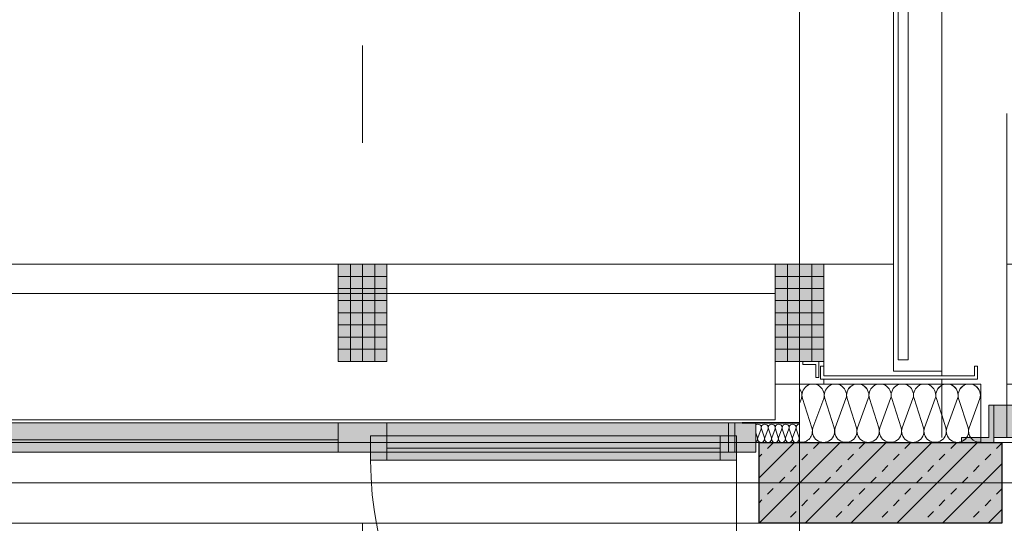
# Model space of a CAD drawing. Header units: metres. Extents: x -167 to 152, y -127 to 99.
# Tile 95 of 225: x -18.61 to -15.57, y -0.13 to 1.43. Entities that reach past the tile are written whole.
import ezdxf

# ---------------------------------------------------------------- set-up
doc = ezdxf.new("R2010")
doc.units = ezdxf.units.M
doc.header["$PDMODE"] = 1
doc.header["$PDSIZE"] = -2
for name, pattern in [('Achsen 01', [5.291531, 3.175, -1.058062, 0.352704, -0.705764]), ('gestrichelt - 01', [2, 1, -1]), ('ISO-03 Gestrichelt mit Abstand', [7.62, 3.048, -4.572]), ('ISO-07 Punktiert', [0.889, 0.127, -0.762]), ('Raster 01', [2, 1, -1]), ('VW-01 Strichlinie kurz', [2, 1, -1])]:
    doc.linetypes.add(name, pattern=pattern)
doc.layers.get('0').update_dxf_attribs({"lineweight": 25})
for name, color, linetype, lineweight, true_color in [('013_Beton und Stahlbetonarbeiten-000 Brüstung', 7, 'Continuous', 9, 0xa6a6a6), ('013_Beton und Stahlbetonarbeiten-000 Sichtbeton-331 tragende Au', 5, 'Continuous', 5, 0x0000ff), ('013_Beton und Stahlbetonarbeiten-000 Sichtbeton-334 Außenwandöf', 5, 'Continuous', 5, 0x0000ff), ('014_Fassadenarbeiten-000 Aufsicht Betonfertigteile', 7, 'Continuous', 9, 0xc0c0c0), ('014_Fassadenarbeiten-330 mineralische Dämmung', 7, 'Continuous', 9, 0x666666), ('017_Stahlbauarbeiten-350 Träger Ansicht', 7, 'gestrichelt - 01', 9, 0xd9d9d9), ('031_Metallbauarbeiten-330 Aufsicht Metallbauarbeiten', 7, 'Continuous', 9, 0xa6a6a6), ('032_Metallarbeiten-Fenster', 7, 'Continuous', 13, 0x444444), ('AV1-Achsen', 1, 'Achsen 01', 18, 0xff0000), ('AV1-Raster', 7, 'Raster 01', 9, 0xa6a6a6)]:
    doc.layers.add(name, color=color, linetype=linetype, lineweight=lineweight, true_color=true_color)
for name, color, linetype, lineweight in [('013_Beton und Stahlbetonarbeiten-000 Unterzüge', 7, 'ISO-07 Punktiert', 13), ('013_Beton und Stahlbetonarbeiten-330 Außenwände', 7, 'Continuous', 25), ('014_Fassadenarbeiten-330 Betonfertigteile vertikal', 7, 'Continuous', 9), ('026_Fensterarbeiten-330 Brücke', 7, 'Continuous', 9), ('039_Trockenbauarbeiten-alllg.', 7, 'Continuous', 9), ('_1.35m (3D)', 7, 'Continuous', 9), ('_GRU (2D)', 7, 'Continuous', 9), ('_OG 1 (2D)', 7, 'Continuous', 9), ('Bemaßung-Bemaßung', 7, 'Continuous', 9)]:
    doc.layers.add(name, color=color, linetype=linetype, lineweight=lineweight)
doc.layers.get('0').freeze()
doc.styles.add('Arial', font='arial.ttf')
doc.dimstyles.new('COE 50', dxfattribs={"dimtxt": 126.090495, "dimasz": 0.001414, "dimexe": 0.001, "dimexo": 0.01, "dimgap": 0.001, "dimtad": 1, "dimdec": 3, "dimtxsty": 'Arial', "dimblk": 'VW_SLASH-4', "dimblk1": 'VW_SLASH-4', "dimblk2": 'VW_SLASH-4', "dimcen": 0, "dimadec": 3, "dimazin": 0, "dimtfac": 0.8, "dimtdec": 3, "dimtix": 1, "dimtmove": 0, "dimatfit": 0, "dimldrblk": 'VW_SLASH-3', "dimfxl": 0.002, "dimfxlon": 1, "dimfrac": 2, "dimtolj": 1, "dimarcsym": 0})
pattern_1 = [(-90, (0, 0), (0.0375, 0), [])]
pattern_2 = [(0, (0, 0), (2e-18, -0.0375), [])]

# ---------------------------------------------------------------- blocks, each defined once
blk = doc.blocks.new('Group-2')
at = {"layer": 'AV1-Raster'}
for p, q in [((-17.55, -22.95), (-17.55, 1.35)), ((-16.2, -22.95), (-16.2, 1.35))]:
    blk.add_line(p, q, dxfattribs=at)
blk = doc.blocks.new('1.35m (3D)')
at = {"layer": 'AV1-Raster', "color": 7}
blk.add_blockref('Group-2', (0, 0), dxfattribs=at)
blk = doc.blocks.new('Group-156')
at = {"layer": '014_Fassadenarbeiten-330 mineralische Dämmung', "transparency": 33554687, "flags": 128}
for points in [[(0.26, 15.9876, 0.324435), (0.2984, 16.0002, 0.324435), (0.2984, 16.0406, 0.324435), (0.26, 16.0532), (0.17, 16.0243, -0.324488), (0.1315, 16.0368, -0.324488), (0.1315, 16.0773, -0.324488), (0.17, 16.0898), (0.26, 16.0566, 0.324435), (0.2984, 16.0691, 0.324435), (0.2984, 16.1096, 0.324435), (0.26, 16.1221), (0.17, 16.0932, -0.324488), (0.1315, 16.1058, -0.324488), (0.1315, 16.1462, -0.324488), (0.17, 16.1588), (0.26, 16.1255, 0.324435), (0.2984, 16.1381, 0.324435), (0.2984, 16.1785, 0.324435), (0.26, 16.1911), (0.17, 16.1621, -0.556158), (0.1254, 16.2)], [(0.2916, 16.2, -0.247479), (0.26, 16.1944), (0.245, 16.2)], [(0.26, 15.6429, 1.372583), (0.26, 15.7085), (0.17, 15.6795, -1.372995), (0.17, 15.7451), (0.26, 15.7118, 1.372583), (0.26, 15.7774), (0.17, 15.7485, -1.372995), (0.17, 15.814), (0.26, 15.7808, 1.372583), (0.26, 15.8463), (0.17, 15.8174, -1.372995), (0.17, 15.883), (0.26, 15.8497, 1.372583), (0.26, 15.9153), (0.17, 15.8864, -1.372995), (0.17, 15.9519), (0.26, 15.9187, 1.372583), (0.26, 15.9842), (0.17, 15.9553, -1.372995), (0.17, 16.0209), (0.26, 15.9876, 1.372583), (0.26, 16.0532), (0.17, 16.0243, -1.372995), (0.17, 16.0898), (0.26, 16.0566, 1.372583), (0.26, 16.1221), (0.17, 16.0932, -1.372995), (0.17, 16.1588)], [(0.26, 15.7774, -0.324435), (0.2984, 15.7648, -0.324435), (0.2984, 15.7244, -0.324435), (0.26, 15.7118), (0.17, 15.7451, 0.324488), (0.1315, 15.7325, 0.324488), (0.1315, 15.6921, 0.324488), (0.17, 15.6795), (0.26, 15.7085, -0.324435), (0.2984, 15.6959, -0.324435), (0.2984, 15.6555, -0.324435), (0.26, 15.6429), (0.17, 15.6762, 0.54007), (0.1252, 15.64)], [(0.2616, 15.64, -0.131588), (0.2795, 15.64)]]:
    blk.add_lwpolyline(points, format="xyb", dxfattribs=at)
blk = doc.blocks.new('Group-157')
at = {"layer": '014_Fassadenarbeiten-330 mineralische Dämmung', "transparency": 33554687}
blk.add_blockref('Group-156', (0, 0), dxfattribs=at)
blk = doc.blocks.new('Parametric Object-11')
at = {"layer": '014_Fassadenarbeiten-330 mineralische Dämmung', "color": 7, "transparency": 33554687}
blk.add_blockref('Group-157', (0, 0), dxfattribs=at)
at = {"layer": '014_Fassadenarbeiten-330 mineralische Dämmung', "color": 0, "flags": 1}
for tag in ['IFC_UUID', 'instanceID', 'prm0_name', 'prm0_type', 'prm0_value', 'prm1_name', 'prm1_type', 'prm1_value', 'prm2_name', 'prm2_type', 'prm2_value', 'prm3_name', 'prm3_type', 'prm3_value', 'prm4_name', 'prm4_type', 'prm4_value', 'prm5_name', 'prm5_type', 'prm5_value', 'prm6_name', 'prm6_type', 'prm6_value']:
    blk.add_attdef(tag, (-16.2, 0.1169), '', height=0.00018, dxfattribs=at)
blk = doc.blocks.new('Group-375')
at = {"layer": '032_Metallarbeiten-Fenster', "linetype": 'Continuous', "lineweight": 0}
for points in [[(-15.4575, 0.1975), (-15.4375, 0.1975), (-15.4375, 0.235), (-15.3175, 0.235), (-15.3175, 0.255), (-15.4575, 0.255)], [(-15.615, 0.14), (-15.7, 0.14), (-15.7, 0.125), (-15.6, 0.125), (-15.6, 0.24), (-15.615, 0.24)], [(-15.515, 0.2), (-15.515, 0.14), (-15.6, 0.14), (-15.6, 0.24), (-15.5, 0.24), (-15.5, 0.2)], [(-14.185, 0.2), (-14.185, 0.14), (-14.1, 0.14), (-14.1, 0.24), (-14.2, 0.24), (-14.2, 0.2)], [(-14.085, 0.14), (-14, 0.14), (-14, 0.125), (-14.1, 0.125), (-14.1, 0.24), (-14.085, 0.24)], [(-15.51, 0.14), (-15.51, 0.19), (-15.385, 0.19), (-15.385, 0.175), (-15.41, 0.175), (-15.41, 0.155), (-15.385, 0.155), (-15.385, 0.14)], [(-15.42, 0.1975), (-15.42, 0.19), (-15.475, 0.19), (-15.475, 0.1975)], [(-14.29, 0.19), (-14.29, 0.14), (-15.41, 0.14), (-15.41, 0.19)], [(-14.19, 0.14), (-14.19, 0.19), (-14.315, 0.19), (-14.315, 0.175), (-14.29, 0.175), (-14.29, 0.155), (-14.315, 0.155), (-14.315, 0.14)], [(-14.29, 0.175), (-14.29, 0.155), (-15.41, 0.155), (-15.41, 0.175)], [(-15.42, 0.14), (-15.42, 0.1325), (-15.475, 0.1325), (-15.475, 0.14)], [(-15.4575, 0.1325), (-15.4375, 0.1325), (-15.4375, 0.095), (-15.3175, 0.095), (-15.3175, 0.075), (-15.4575, 0.075)]]:
    blk.add_hatch(color=7, dxfattribs=at).paths.add_polyline_path(points)
at = {"layer": '032_Metallarbeiten-Fenster', "color": 7, "lineweight": 13, "flags": 128}
for points in [[(-15.4575, 0.1975), (-15.4375, 0.1975), (-15.4375, 0.235), (-15.3175, 0.235), (-15.3175, 0.255), (-15.4575, 0.255)], [(-15.615, 0.14), (-15.7, 0.14), (-15.7, 0.125), (-15.6, 0.125), (-15.6, 0.24), (-15.615, 0.24)], [(-15.515, 0.2), (-15.515, 0.14), (-15.6, 0.14), (-15.6, 0.24), (-15.5, 0.24), (-15.5, 0.2)], [(-14.185, 0.2), (-14.185, 0.14), (-14.1, 0.14), (-14.1, 0.24), (-14.2, 0.24), (-14.2, 0.2)], [(-14.085, 0.14), (-14, 0.14), (-14, 0.125), (-14.1, 0.125), (-14.1, 0.24), (-14.085, 0.24)], [(-15.51, 0.14), (-15.51, 0.19), (-15.385, 0.19), (-15.385, 0.175), (-15.41, 0.175), (-15.41, 0.155), (-15.385, 0.155), (-15.385, 0.14)], [(-15.42, 0.1975), (-15.42, 0.19), (-15.475, 0.19), (-15.475, 0.1975)], [(-14.29, 0.19), (-14.29, 0.14), (-15.41, 0.14), (-15.41, 0.19)], [(-14.19, 0.14), (-14.19, 0.19), (-14.315, 0.19), (-14.315, 0.175), (-14.29, 0.175), (-14.29, 0.155), (-14.315, 0.155), (-14.315, 0.14)], [(-14.29, 0.175), (-14.29, 0.155), (-15.41, 0.155), (-15.41, 0.175)], [(-15.42, 0.14), (-15.42, 0.1325), (-15.475, 0.1325), (-15.475, 0.14)], [(-15.4575, 0.1325), (-15.4375, 0.1325), (-15.4375, 0.095), (-15.3175, 0.095), (-15.3175, 0.075), (-15.4575, 0.075)]]:
    blk.add_lwpolyline(points, close=True, dxfattribs=at)
at = {"layer": '032_Metallarbeiten-Fenster', "color": 7, "linetype": 'gestrichelt - 01', "lineweight": 13, "flags": 128}
for points in [[(-14.19, -1.18), (-14.24, -1.18), (-14.24, 0.14), (-14.19, 0.14)], [(-14.2475, -1.1275), (-14.2475, -1.1075), (-14.285, -1.1075), (-14.285, -0.9875), (-14.305, -0.9875), (-14.305, -1.1275)], [(-14.1825, -1.1275), (-14.1825, -1.1075), (-14.145, -1.1075), (-14.145, -0.9875), (-14.125, -0.9875), (-14.125, -1.1275)], [(-14.2475, -1.09), (-14.24, -1.09), (-14.24, -1.145), (-14.2475, -1.145)], [(-14.19, -1.09), (-14.1825, -1.09), (-14.1825, -1.145), (-14.19, -1.145)]]:
    blk.add_lwpolyline(points, close=True, dxfattribs=at)
at = {"layer": '032_Metallarbeiten-Fenster', "color": 7, "linetype": 'gestrichelt - 01', "lineweight": 13}
blk.add_arc((-14.19, 0.14), 1.32, 180, 267.8307, dxfattribs=at)
blk = doc.blocks.new('COE - Fenster 05')
at = {"layer": '032_Metallarbeiten-Fenster', "linetype": 'Continuous', "lineweight": 0}
for points in [[(-0.09, 2.515), (-0.09, 2.45), (0, 2.45), (0, 2.515)], [(0, 0.15), (-0.09, 0.15), (-0.09, 2.45), (0, 2.45)], [(-0.09, 1.225), (-0.09, 1.375), (0, 1.375), (0, 1.225)], [(-0.05, 1.225), (-0.05, 1.275), (0.025, 1.275), (0.025, 1.225)], [(-0.05, 0.195), (-0.05, 1.225), (0.025, 1.225), (0.025, 0.195)], [(-0.05, 0.145), (-0.05, 0.195), (0.025, 0.195), (0.025, 0.145)], [(-0.09, 0.085), (-0.09, 0.17), (0, 0.17), (0, 0.085)]]:
    blk.add_hatch(color=7, dxfattribs=at).paths.add_polyline_path(points)
at = {"layer": '032_Metallarbeiten-Fenster', "color": 7, "lineweight": 18}
for p, q in [((-0.0375, 2.45), (-0.0375, 1.375)), ((-0.0125, 0.195), (-0.0125, 1.225))]:
    blk.add_line(p, q, dxfattribs=at)
at = {"layer": '032_Metallarbeiten-Fenster', "color": 7, "lineweight": 18, "flags": 128}
for points in [[(-0.09, 2.515), (-0.09, 2.45), (0, 2.45), (0, 2.515)], [(0, 0.15), (-0.09, 0.15), (-0.09, 2.45), (0, 2.45)], [(-0.09, 1.225), (-0.09, 1.375), (0, 1.375), (0, 1.225)], [(-0.05, 1.225), (-0.05, 1.275), (0.025, 1.275), (0.025, 1.225)], [(-0.05, 0.195), (-0.05, 1.225), (0.025, 1.225), (0.025, 0.195)], [(-0.05, 0.145), (-0.05, 0.195), (0.025, 0.195), (0.025, 0.145)], [(-0.09, 0.085), (-0.09, 0.17), (0, 0.17), (0, 0.085)]]:
    blk.add_lwpolyline(points, close=True, dxfattribs=at)
at = {"layer": '032_Metallarbeiten-Fenster', "color": 7, "linetype": 'gestrichelt - 01', "lineweight": 18, "transparency": 33554687, "flags": 128}
blk.add_lwpolyline([(0.025, 0.145), (1.105, 0.145), (1.105, 0.195, 0.414214), (0.025, 1.275)], format="xyb", dxfattribs=at)
blk = doc.blocks.new('Group-539')
at = {"layer": '014_Fassadenarbeiten-330 mineralische Dämmung', "transparency": 33554687, "flags": 128}
for points in [[(15.4589, -23.284, 0.513088), (15.4692, -23.27), (15.4602, -23.242, -1.372995), (15.4806, -23.242), (15.4703, -23.27, 1.372583), (15.4907, -23.27), (15.4817, -23.242, -1.372995), (15.5021, -23.242), (15.4917, -23.27, 1.372583), (15.5121, -23.27)], [(15.4703, -23.27, 1.372583), (15.4907, -23.27), (15.4817, -23.242, -1.372995), (15.5021, -23.242), (15.4917, -23.27, 1.372583), (15.5121, -23.27), (15.5031, -23.242, -1.372995), (15.5235, -23.242), (15.5132, -23.27, 1.372583), (15.5336, -23.27), (15.5246, -23.242, -1.372995), (15.545, -23.242), (15.5346, -23.27, 1.372583), (15.555, -23.27), (15.546, -23.242, -1.372995), (15.5664, -23.242)], [(15.5132, -23.27, 0.324435), (15.5171, -23.282, 0.324435), (15.5297, -23.282, 0.324435), (15.5336, -23.27), (15.5246, -23.242, -0.324488), (15.5285, -23.23, -0.324488), (15.5411, -23.23, -0.324488), (15.545, -23.242), (15.5346, -23.27, 0.324435), (15.5385, -23.282, 0.324435), (15.5511, -23.282, 0.324435), (15.555, -23.27), (15.546, -23.242, -0.324488), (15.5499, -23.23, -0.324488), (15.5625, -23.23, -0.324488), (15.5664, -23.242), (15.5561, -23.27, 0.324435), (15.56, -23.282, 0.324435), (15.5726, -23.282, 0.324435), (15.5765, -23.27), (15.5675, -23.242, -0.324488), (15.5714, -23.23, -0.324488), (15.584, -23.23, -0.324488), (15.5879, -23.242), (15.5775, -23.27, 0.719228), (15.5939, -23.2821)], [(15.5939, -23.2574), (15.5889, -23.242, -0.356824), (15.5939, -23.2294)]]:
    blk.add_lwpolyline(points, format="xyb", dxfattribs=at)
blk = doc.blocks.new('Group-543')
at = {"layer": '014_Fassadenarbeiten-330 mineralische Dämmung', "transparency": 33554687}
blk.add_blockref('Group-539', (0, 0), dxfattribs=at)
blk = doc.blocks.new('Parametric Object-76')
at = {"layer": '014_Fassadenarbeiten-330 mineralische Dämmung', "color": 7, "transparency": 33554687}
blk.add_blockref('Group-543', (0, 0), dxfattribs=at)
at = {"layer": '014_Fassadenarbeiten-330 mineralische Dämmung', "color": 0, "flags": 1}
for tag in ['IFC_UUID', 'instanceID', 'prm0_name', 'prm0_type', 'prm0_value', 'prm1_name', 'prm1_type', 'prm1_value', 'prm2_name', 'prm2_type', 'prm2_value', 'prm3_name', 'prm3_type', 'prm3_value', 'prm4_name', 'prm4_type', 'prm4_value', 'prm5_name', 'prm5_type', 'prm5_value', 'prm6_name', 'prm6_type', 'prm6_value']:
    blk.add_attdef(tag, (-16.335, 0.1225), '', height=0.00018, dxfattribs=at)
blk = doc.blocks.new('VW_SLASH-4')
at = {"color": 0, "linetype": 'ByBlock', "lineweight": -2, "transparency": 16777216}
blk.add_line((0, 0), (-1, 0), dxfattribs=at)
at = {"color": 0, "linetype": 'Continuous', "lineweight": 15, "transparency": 16777216, "flags": 128}
blk.add_lwpolyline([(0.5, 0.5), (-0.5, -0.5)], dxfattribs=at)
blk = doc.blocks.new('*D1677')
at = {"layer": 'Bemaßung-Bemaßung', "color": 0, "linetype": 'Continuous', "lineweight": -2}
for p, q in [((-16.125, 2.575), (-16.125, 2.725)), ((-13.575, 2.575), (-13.575, 2.725)), ((-16.0543, 2.675), (-13.6457, 2.675))]:
    blk.add_line(p, q, dxfattribs=at)
at = {"layer": 'Defpoints', "color": 0}
for p in [(-13.575, 2.675), (-16.125, 0.675), (-13.575, 0.675)]:
    blk.add_point(p, dxfattribs=at)
at = {"layer": 'Bemaßung-Bemaßung', "color": 0, "lineweight": -2, "xscale": 0.070693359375, "yscale": 0.070693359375, "zscale": 0.070693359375, "rotation": 180}
blk.add_blockref('VW_SLASH-4', (-16.125, 2.675), dxfattribs=at)
at = {"layer": 'Bemaßung-Bemaßung', "color": 0, "lineweight": -2, "xscale": 0.070693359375, "yscale": 0.070693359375, "zscale": 0.070693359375}
blk.add_blockref('VW_SLASH-4', (-13.575, 2.675), dxfattribs=at)
at = {"layer": 'Bemaßung-Bemaßung', "color": 0, "insert": (-14.85, 2.8008), "char_height": 0.12609, "attachment_point": 5, "style": 'Arial'}
blk.add_mtext('\\A1;2,55', dxfattribs=at)
blk = doc.blocks.new('VW_SLASH-3')
at = {"color": 0, "linetype": 'ByBlock', "lineweight": -2, "transparency": 16777216}
blk.add_line((0, 0), (-1, 0), dxfattribs=at)
at = {"color": 0, "linetype": 'Continuous', "lineweight": 15, "transparency": 16777216, "flags": 128}
blk.add_lwpolyline([(0.5, 0.5), (-0.5, -0.5)], dxfattribs=at)
blk = doc.blocks.new('*D1678')
at = {"layer": 'Bemaßung-Bemaßung', "color": 0, "linetype": 'Continuous', "lineweight": -2}
for p, q in [((-16.275, 2.575), (-16.275, 2.725)), ((-16.125, 2.575), (-16.125, 2.725)), ((-16.3457, 2.675), (-16.4164, 2.675)), ((-16.275, 2.675), (-16.125, 2.675)), ((-16.0543, 2.675), (-15.9836, 2.675))]:
    blk.add_line(p, q, dxfattribs=at)
at = {"layer": 'Defpoints', "color": 0}
for p in [(-16.125, 2.675), (-16.275, 0.675), (-16.125, 0.675)]:
    blk.add_point(p, dxfattribs=at)
at = {"layer": 'Bemaßung-Bemaßung', "color": 0, "lineweight": -2, "xscale": 0.070693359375, "yscale": 0.070693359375, "zscale": 0.070693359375}
blk.add_blockref('VW_SLASH-4', (-16.275, 2.675), dxfattribs=at)
at = {"layer": 'Bemaßung-Bemaßung', "color": 0, "lineweight": -2, "xscale": 0.070693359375, "yscale": 0.070693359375, "zscale": 0.070693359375, "rotation": 180}
blk.add_blockref('VW_SLASH-4', (-16.125, 2.675), dxfattribs=at)
at = {"layer": 'Bemaßung-Bemaßung', "color": 0, "insert": (-16.2, 2.8644), "char_height": 0.12609, "attachment_point": 5, "style": 'Arial'}
blk.add_mtext('\\A1;15', dxfattribs=at)
blk = doc.blocks.new('*D1679')
at = {"layer": 'Bemaßung-Bemaßung', "color": 0, "linetype": 'Continuous', "lineweight": -2}
for p, q in [((-17.475, 2.575), (-17.475, 2.725)), ((-16.275, 2.575), (-16.275, 2.725)), ((-17.4043, 2.675), (-16.3457, 2.675))]:
    blk.add_line(p, q, dxfattribs=at)
at = {"layer": 'Defpoints', "color": 0}
for p in [(-16.275, 2.675), (-17.475, 0.675), (-16.275, 0.675)]:
    blk.add_point(p, dxfattribs=at)
at = {"layer": 'Bemaßung-Bemaßung', "color": 0, "lineweight": -2, "xscale": 0.070693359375, "yscale": 0.070693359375, "zscale": 0.070693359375, "rotation": 180}
blk.add_blockref('VW_SLASH-4', (-17.475, 2.675), dxfattribs=at)
at = {"layer": 'Bemaßung-Bemaßung', "color": 0, "lineweight": -2, "xscale": 0.070693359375, "yscale": 0.070693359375, "zscale": 0.070693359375}
blk.add_blockref('VW_SLASH-4', (-16.275, 2.675), dxfattribs=at)
at = {"layer": 'Bemaßung-Bemaßung', "color": 0, "insert": (-16.875, 2.8008), "char_height": 0.12609, "attachment_point": 5, "style": 'Arial'}
blk.add_mtext('\\A1;1,20', dxfattribs=at)
blk = doc.blocks.new('*D1680')
at = {"layer": 'Bemaßung-Bemaßung', "color": 0, "linetype": 'Continuous', "lineweight": -2}
for p, q in [((-17.625, 2.575), (-17.625, 2.725)), ((-17.475, 2.575), (-17.475, 2.725)), ((-17.6957, 2.675), (-17.7664, 2.675)), ((-17.625, 2.675), (-17.475, 2.675)), ((-17.4043, 2.675), (-17.3336, 2.675))]:
    blk.add_line(p, q, dxfattribs=at)
at = {"layer": 'Defpoints', "color": 0}
for p in [(-17.475, 2.675), (-17.625, 0.675), (-17.475, 0.675)]:
    blk.add_point(p, dxfattribs=at)
at = {"layer": 'Bemaßung-Bemaßung', "color": 0, "lineweight": -2, "xscale": 0.070693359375, "yscale": 0.070693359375, "zscale": 0.070693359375}
blk.add_blockref('VW_SLASH-4', (-17.625, 2.675), dxfattribs=at)
at = {"layer": 'Bemaßung-Bemaßung', "color": 0, "lineweight": -2, "xscale": 0.070693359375, "yscale": 0.070693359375, "zscale": 0.070693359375, "rotation": 180}
blk.add_blockref('VW_SLASH-4', (-17.475, 2.675), dxfattribs=at)
at = {"layer": 'Bemaßung-Bemaßung', "color": 0, "insert": (-17.55, 2.8644), "char_height": 0.12609, "attachment_point": 5, "style": 'Arial'}
blk.add_mtext('\\A1;15', dxfattribs=at)
blk = doc.blocks.new('*D1681')
at = {"layer": 'Bemaßung-Bemaßung', "color": 0, "linetype": 'Continuous', "lineweight": -2}
for p, q in [((-18.825, 2.575), (-18.825, 2.725)), ((-17.625, 2.575), (-17.625, 2.725)), ((-18.7543, 2.675), (-17.6957, 2.675))]:
    blk.add_line(p, q, dxfattribs=at)
at = {"layer": 'Defpoints', "color": 0}
for p in [(-17.625, 2.675), (-18.825, 0.675), (-17.625, 0.675)]:
    blk.add_point(p, dxfattribs=at)
at = {"layer": 'Bemaßung-Bemaßung', "color": 0, "lineweight": -2, "xscale": 0.070693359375, "yscale": 0.070693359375, "zscale": 0.070693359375, "rotation": 180}
blk.add_blockref('VW_SLASH-4', (-18.825, 2.675), dxfattribs=at)
at = {"layer": 'Bemaßung-Bemaßung', "color": 0, "lineweight": -2, "xscale": 0.070693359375, "yscale": 0.070693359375, "zscale": 0.070693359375}
blk.add_blockref('VW_SLASH-4', (-17.625, 2.675), dxfattribs=at)
at = {"layer": 'Bemaßung-Bemaßung', "color": 0, "insert": (-18.225, 2.8008), "char_height": 0.12609, "attachment_point": 5, "style": 'Arial'}
blk.add_mtext('\\A1;1,20', dxfattribs=at)
blk = doc.blocks.new('*D1716')
at = {"layer": 'Bemaßung-Bemaßung', "color": 0, "lineweight": -2}
for p, q in [((-18.775, 2.075), (-18.775, 2.225)), ((-16.325, 2.075), (-16.325, 2.225)), ((-16.3957, 2.175), (-18.7043, 2.175))]:
    blk.add_line(p, q, dxfattribs=at)
at = {"layer": 'Defpoints', "color": 0}
for p in [(-18.775, 2.175), (-18.775, -0.125), (-16.325, -0.125)]:
    blk.add_point(p, dxfattribs=at)
at = {"layer": 'Bemaßung-Bemaßung', "color": 0, "lineweight": -2, "xscale": 0.070693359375, "yscale": 0.070693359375, "zscale": 0.070693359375, "rotation": 180}
blk.add_blockref('VW_SLASH-4', (-18.775, 2.175), dxfattribs=at)
at = {"layer": 'Bemaßung-Bemaßung', "color": 0, "lineweight": -2, "xscale": 0.070693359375, "yscale": 0.070693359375, "zscale": 0.070693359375}
blk.add_blockref('VW_SLASH-4', (-16.325, 2.175), dxfattribs=at)
at = {"layer": 'Bemaßung-Bemaßung', "color": 0, "insert": (-17.55, 2.3008), "char_height": 0.12609, "attachment_point": 5, "style": 'Arial'}
blk.add_mtext('\\A1;2,45', dxfattribs=at)
blk = doc.blocks.new('*D1717')
at = {"layer": 'Bemaßung-Bemaßung', "color": 0, "lineweight": -2}
for p, q in [((-16.325, 2.075), (-16.325, 2.225)), ((-15.575, 2.075), (-15.575, 2.225)), ((-15.6457, 2.175), (-16.2543, 2.175))]:
    blk.add_line(p, q, dxfattribs=at)
at = {"layer": 'Defpoints', "color": 0}
for p in [(-16.325, 2.175), (-16.325, -0.125), (-15.575, -0.125)]:
    blk.add_point(p, dxfattribs=at)
at = {"layer": 'Bemaßung-Bemaßung', "color": 0, "lineweight": -2, "xscale": 0.070693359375, "yscale": 0.070693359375, "zscale": 0.070693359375, "rotation": 180}
blk.add_blockref('VW_SLASH-4', (-16.325, 2.175), dxfattribs=at)
at = {"layer": 'Bemaßung-Bemaßung', "color": 0, "lineweight": -2, "xscale": 0.070693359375, "yscale": 0.070693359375, "zscale": 0.070693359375}
blk.add_blockref('VW_SLASH-4', (-15.575, 2.175), dxfattribs=at)
at = {"layer": 'Bemaßung-Bemaßung', "color": 0, "insert": (-15.95, 2.2891), "char_height": 0.12609, "attachment_point": 5, "style": 'Arial'}
blk.add_mtext('\\A1;75', dxfattribs=at)
blk = doc.blocks.new('*D1718')
at = {"layer": 'Bemaßung-Bemaßung', "color": 0, "lineweight": -2}
for p, q in [((-15.575, 2.075), (-15.575, 2.225)), ((-14.125, 2.075), (-14.125, 2.225)), ((-14.1957, 2.175), (-15.5043, 2.175))]:
    blk.add_line(p, q, dxfattribs=at)
at = {"layer": 'Defpoints', "color": 0}
for p in [(-15.575, 2.175), (-15.575, -0.125), (-14.125, -0.125)]:
    blk.add_point(p, dxfattribs=at)
at = {"layer": 'Bemaßung-Bemaßung', "color": 0, "lineweight": -2, "xscale": 0.070693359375, "yscale": 0.070693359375, "zscale": 0.070693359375, "rotation": 180}
blk.add_blockref('VW_SLASH-4', (-15.575, 2.175), dxfattribs=at)
at = {"layer": 'Bemaßung-Bemaßung', "color": 0, "lineweight": -2, "xscale": 0.070693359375, "yscale": 0.070693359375, "zscale": 0.070693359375}
blk.add_blockref('VW_SLASH-4', (-14.125, 2.175), dxfattribs=at)
at = {"layer": 'Bemaßung-Bemaßung', "color": 0, "insert": (-14.85, 2.3008), "char_height": 0.12609, "attachment_point": 5, "style": 'Arial'}
blk.add_mtext('\\A1;1,45', dxfattribs=at)
blk = doc.blocks.new('*D1752')
at = {"layer": 'Bemaßung-Bemaßung', "color": 0, "lineweight": -2}
for p, q in [((-22.95, 3.575), (-22.95, 3.725)), ((-16.2, 3.575), (-16.2, 3.725)), ((-16.2707, 3.675), (-22.8793, 3.675))]:
    blk.add_line(p, q, dxfattribs=at)
at = {"layer": 'Defpoints', "color": 0}
for p in [(-22.95, 3.675), (-22.95, 0), (-16.2, 0)]:
    blk.add_point(p, dxfattribs=at)
at = {"layer": 'Bemaßung-Bemaßung', "color": 0, "lineweight": -2, "xscale": 0.070693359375, "yscale": 0.070693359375, "zscale": 0.070693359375, "rotation": 180}
blk.add_blockref('VW_SLASH-4', (-22.95, 3.675), dxfattribs=at)
at = {"layer": 'Bemaßung-Bemaßung', "color": 0, "lineweight": -2, "xscale": 0.070693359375, "yscale": 0.070693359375, "zscale": 0.070693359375}
blk.add_blockref('VW_SLASH-4', (-16.2, 3.675), dxfattribs=at)
at = {"layer": 'Bemaßung-Bemaßung', "color": 0, "insert": (-19.575, 3.8008), "char_height": 0.12609, "attachment_point": 5, "style": 'Arial'}
blk.add_mtext('\\A1;6,75', dxfattribs=at)
blk = doc.blocks.new('*D1753')
at = {"layer": 'Bemaßung-Bemaßung', "color": 0, "lineweight": -2}
for p, q in [((-16.2, 3.575), (-16.2, 3.725)), ((-10.8, 3.575), (-10.8, 3.725)), ((-10.8707, 3.675), (-16.1293, 3.675))]:
    blk.add_line(p, q, dxfattribs=at)
at = {"layer": 'Defpoints', "color": 0}
for p in [(-16.2, 3.675), (-16.2, 0), (-10.8, 0)]:
    blk.add_point(p, dxfattribs=at)
at = {"layer": 'Bemaßung-Bemaßung', "color": 0, "lineweight": -2, "xscale": 0.070693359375, "yscale": 0.070693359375, "zscale": 0.070693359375, "rotation": 180}
blk.add_blockref('VW_SLASH-4', (-16.2, 3.675), dxfattribs=at)
at = {"layer": 'Bemaßung-Bemaßung', "color": 0, "lineweight": -2, "xscale": 0.070693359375, "yscale": 0.070693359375, "zscale": 0.070693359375}
blk.add_blockref('VW_SLASH-4', (-10.8, 3.675), dxfattribs=at)
at = {"layer": 'Bemaßung-Bemaßung', "color": 0, "insert": (-13.5, 3.8008), "char_height": 0.12609, "attachment_point": 5, "style": 'Arial'}
blk.add_mtext('\\A1;5,40', dxfattribs=at)
blk = doc.blocks.new('Group-747')
at = {"layer": 'AV1-Achsen'}
blk.add_line((-16.2, -26.5), (-16.2, 4.9), dxfattribs=at)
blk = doc.blocks.new('Group-752')
at = {"layer": 'AV1-Achsen'}
blk.add_line((-43.2844, 0), (4.2656, 0), dxfattribs=at)
blk = doc.blocks.new('GRU (2D)')
at = {"layer": 'AV1-Achsen', "color": 7}
for name in ['Group-747', 'Group-752']:
    blk.add_blockref(name, (0, 0), dxfattribs=at)
blk = doc.blocks.new('OG 1 (2D)')
at = {"layer": '013_Beton und Stahlbetonarbeiten-000 Unterzüge', "linetype": 'VW-01 Strichlinie kurz', "flags": 128}
blk.add_lwpolyline([(-15.575, -0.125), (-15.575, 0.125), (-14.125, 0.125), (-14.125, -0.125)], close=True, dxfattribs=at)
at = {"layer": '014_Fassadenarbeiten-000 Aufsicht Betonfertigteile', "flags": 128}
for points in [[(-39.455, 0.305), (-16.125, 0.305), (-16.125, 0.675), (-39.825, 0.675)], [(0.675, 0.675), (-16.125, 0.675), (-16.125, 0.305), (0.305, 0.305)]]:
    blk.add_lwpolyline(points, close=True, dxfattribs=at)
at = {"layer": '039_Trockenbauarbeiten-alllg.', "linetype": 'ISO-03 Gestrichelt mit Abstand'}
blk.add_line((-15.575, 0), (-14.125, 0), dxfattribs=at)
at = {"layer": 'Bemaßung-Bemaßung', "linetype": 'Continuous'}
for base, p1, p2, text, override, picture, middle in [((-17.475, 2.675), (-17.625, 0.675), (-17.475, 0.675), '15', {"dimtxt": 0.12609, "dimasz": 0.070693, "dimexe": 0.05, "dimgap": 0.05, "dimpost": '<>', "dimtxsty": 'Arial', "dimtix": 0, "dimtmove": 2, "dimfxl": 0.1}, '*D1680', (-17.55, 2.8644)), ((-16.125, 2.675), (-16.275, 0.675), (-16.125, 0.675), '15', {"dimtxt": 0.12609, "dimasz": 0.070693, "dimexe": 0.05, "dimgap": 0.05, "dimpost": '<>', "dimtxsty": 'Arial', "dimtix": 0, "dimtmove": 2, "dimfxl": 0.1}, '*D1678', (-16.2, 2.8644)), ((-17.625, 2.675), (-18.825, 0.675), (-17.625, 0.675), '1,20', {"dimtxt": 0.12609, "dimasz": 0.070693, "dimexe": 0.05, "dimgap": 0.05, "dimpost": '<>', "dimtxsty": 'Arial', "dimtmove": 2, "dimfxl": 0.1}, '*D1681', (-18.225, 2.8008)), ((-16.275, 2.675), (-17.475, 0.675), (-16.275, 0.675), '1,20', {"dimtxt": 0.12609, "dimasz": 0.070693, "dimexe": 0.05, "dimgap": 0.05, "dimpost": '<>', "dimtxsty": 'Arial', "dimtmove": 2, "dimfxl": 0.1}, '*D1679', (-16.875, 2.8008))]:
    dim = blk.add_linear_dim(base=base, p1=p1, p2=p2, text=text, dimstyle='COE 50', override=override, dxfattribs=at)
    dim.commit()
    dim.dimension.update_dxf_attribs({"geometry": picture, "text_midpoint": middle})
at = {"color": 255}
blk.add_wipeout([(-18.775, -0.125), (-18.775, 0.125), (-16.325, 0.125), (-16.325, -0.125)], dxfattribs=at).dxf.layer = '013_Beton und Stahlbetonarbeiten-000 Brüstung'
at = {"layer": '013_Beton und Stahlbetonarbeiten-000 Brüstung', "flags": 128}
blk.add_lwpolyline([(-18.775, -0.125), (-18.775, 0.125), (-16.325, 0.125), (-16.325, -0.125)], close=True, dxfattribs=at)
at = {"layer": '013_Beton und Stahlbetonarbeiten-000 Sichtbeton-331 tragende Au', "color": 30}
blk.add_solid([(-16.275, -0.075), (-15.625, -0.075), (-16.325, -0.125), (-15.575, -0.125)], dxfattribs=at)
at = {"layer": '013_Beton und Stahlbetonarbeiten-000 Sichtbeton-334 Außenwandöf', "color": 30}
blk.add_solid([(-16.275, -0.075), (-16.325, -0.125), (-16.275, 0.125), (-16.325, 0.125)], dxfattribs=at)
at = {"layer": '013_Beton und Stahlbetonarbeiten-000 Unterzüge', "linetype": 'VW-01 Strichlinie kurz', "flags": 128}
blk.add_lwpolyline([(-18.775, -0.125), (-18.775, 0.125), (-16.325, 0.125), (-16.325, -0.125)], close=True, dxfattribs=at)
at = {"layer": '039_Trockenbauarbeiten-alllg.', "linetype": 'ISO-03 Gestrichelt mit Abstand'}
blk.add_line((-18.775, 0), (-16.325, 0), dxfattribs=at)
at = {"color": 255}
for points, layer in [([(-15.76, 0.14), (-15.76, 7.54), (-15.56, 7.54), (-15.56, 0.14)], '017_Stahlbauarbeiten-350 Träger Ansicht'), ([(-18.825, 0.585), (-16.275, 0.585), (-16.275, 0.195), (-18.825, 0.195)], '031_Metallbauarbeiten-330 Aufsicht Metallbauarbeiten')]:
    blk.add_wipeout(points, dxfattribs=at).dxf.layer = layer
at = {"layer": '013_Beton und Stahlbetonarbeiten-330 Außenwände', "linetype": 'Continuous', "lineweight": 0, "true_color": 0xc0c0c0}
blk.add_hatch(color=9, dxfattribs=at).paths.add_polyline_path([(-16.325, 0.125), (-15.575, 0.125), (-15.575, -0.125), (-16.325, -0.125)])
at = {"layer": '013_Beton und Stahlbetonarbeiten-330 Außenwände', "linetype": 'Continuous', "lineweight": 13}
h = blk.add_hatch(dxfattribs=at)
h.set_pattern_fill('Stahlbeton', color=251, style=0, pattern_type=2)
h.set_pattern_definition([(45, (0, 0), (0.0707107, -0.0707107), [0.025, -0.025])])
h.paths.add_polyline_path([(-16.325, 0.125), (-15.575, 0.125), (-15.575, -0.125), (-16.325, -0.125)])
h = blk.add_hatch(dxfattribs=at)
h.set_pattern_fill('Stahlbeton-1', color=251, style=0, pattern_type=2)
h.set_pattern_definition([(-135, (0.03106, -0.03313), (0.0707107, -0.0707107), [])])
h.paths.add_polyline_path([(-16.325, 0.125), (-15.575, 0.125), (-15.575, -0.125), (-16.325, -0.125)])
at = {"layer": '014_Fassadenarbeiten-330 Betonfertigteile vertikal', "linetype": 'Continuous', "lineweight": 0}
for points in [[(-17.625, 0.675), (-17.475, 0.675), (-17.475, 0.375), (-17.625, 0.375)], [(-16.275, 0.675), (-16.125, 0.675), (-16.125, 0.375), (-16.275, 0.375)]]:
    blk.add_hatch(color=9, dxfattribs=at).paths.add_polyline_path(points)
at = {"layer": '014_Fassadenarbeiten-330 Betonfertigteile vertikal', "linetype": 'Continuous', "lineweight": 9}
h = blk.add_hatch(dxfattribs=at)
h.set_pattern_fill('Stahlbetonfertigteil', color=8, style=0, pattern_type=2)
h.set_pattern_definition(pattern_1)
h.paths.add_polyline_path([(-17.625, 0.675), (-17.475, 0.675), (-17.475, 0.375), (-17.625, 0.375)])
at = {"layer": '014_Fassadenarbeiten-330 Betonfertigteile vertikal', "linetype": 'Continuous', "lineweight": 13}
h = blk.add_hatch(dxfattribs=at)
h.set_pattern_fill('Stahlbetonfertigteil-1', color=8, style=0, pattern_type=2)
h.set_pattern_definition(pattern_2)
h.paths.add_polyline_path([(-17.625, 0.675), (-17.475, 0.675), (-17.475, 0.375), (-17.625, 0.375)])
at = {"layer": '014_Fassadenarbeiten-330 Betonfertigteile vertikal', "linetype": 'Continuous', "lineweight": 9}
h = blk.add_hatch(dxfattribs=at)
h.set_pattern_fill('Stahlbetonfertigteil', color=8, style=0, pattern_type=2)
h.set_pattern_definition(pattern_1)
h.paths.add_polyline_path([(-16.275, 0.675), (-16.125, 0.675), (-16.125, 0.375), (-16.275, 0.375)])
at = {"layer": '014_Fassadenarbeiten-330 Betonfertigteile vertikal', "linetype": 'Continuous', "lineweight": 13}
h = blk.add_hatch(dxfattribs=at)
h.set_pattern_fill('Stahlbetonfertigteil-1', color=8, style=0, pattern_type=2)
h.set_pattern_definition(pattern_2)
h.paths.add_polyline_path([(-16.275, 0.675), (-16.125, 0.675), (-16.125, 0.375), (-16.275, 0.375)])
at = {"layer": '032_Metallarbeiten-Fenster', "linetype": 'Continuous', "lineweight": 0, "transparency": 33554687}
blk.add_hatch(color=181, dxfattribs=at).paths.add_polyline_path([(-16.2, 0.1843), (-16.3769, 0.1843), (-16.3769, 0.1863), (-16.2, 0.1863)])
at = {"layer": '013_Beton und Stahlbetonarbeiten-000 Sichtbeton-334 Außenwandöf', "color": 30}
blk.add_solid([(-15.575, -0.125), (-15.625, -0.075), (-15.575, 0.125), (-15.625, 0.125)], dxfattribs=at)
at = {"layer": '013_Beton und Stahlbetonarbeiten-330 Außenwände', "flags": 128}
blk.add_lwpolyline([(-16.325, 0.125), (-15.575, 0.125), (-15.575, -0.125), (-16.325, -0.125)], close=True, dxfattribs=at)
at = {"layer": '014_Fassadenarbeiten-330 Betonfertigteile vertikal', "flags": 128}
for points in [[(-17.625, 0.675), (-17.475, 0.675), (-17.475, 0.375), (-17.625, 0.375)], [(-16.275, 0.675), (-16.125, 0.675), (-16.125, 0.375), (-16.275, 0.375)]]:
    blk.add_lwpolyline(points, close=True, dxfattribs=at)
at = {"layer": '014_Fassadenarbeiten-330 mineralische Dämmung', "flags": 128}
blk.add_lwpolyline([(-16.2, 0.125), (-16.2, 0.305), (-15.64, 0.305), (-15.64, 0.125)], close=True, dxfattribs=at)
at = {"layer": '017_Stahlbauarbeiten-350 Träger Ansicht', "flags": 128}
blk.add_lwpolyline([(-15.76, 0.14), (-15.76, 7.54), (-15.56, 7.54), (-15.56, 0.14)], close=True, dxfattribs=at)
at = {"layer": '031_Metallbauarbeiten-330 Aufsicht Metallbauarbeiten', "flags": 128}
blk.add_lwpolyline([(-18.825, 0.585), (-16.275, 0.585), (-16.275, 0.195), (-18.825, 0.195)], close=True, dxfattribs=at)
at = {"layer": '032_Metallarbeiten-Fenster', "color": 7, "linetype": 'Continuous', "lineweight": 9, "transparency": 33554687, "flags": 128}
blk.add_lwpolyline([(-16.2, 0.1843), (-16.3769, 0.1843), (-16.3769, 0.1863), (-16.2, 0.1863)], close=True, dxfattribs=at)
at = {"layer": '014_Fassadenarbeiten-330 mineralische Dämmung'}
for name, p, rotation in [('Parametric Object-11', (0, 0), 90), ('Parametric Object-76', (-0.7411, -23.103), 180)]:
    blk.add_blockref(name, p, dxfattribs=dict(at, rotation=rotation))
at = {"layer": '032_Metallarbeiten-Fenster', "color": 7}
blk.add_blockref('Group-375', (0, 0), dxfattribs=at)
at = {"layer": '032_Metallarbeiten-Fenster', "color": 7, "xscale": -1, "rotation": 90}
blk.add_blockref('COE - Fenster 05', (-16.25, 0.095), dxfattribs=at)
at = {"layer": 'Bemaßung-Bemaßung'}
for base, p1, p2, text, picture, middle in [((-18.775, 2.175), (-16.325, -0.125), (-18.775, -0.125), '2,45', '*D1716', (-17.55, 2.3008)), ((-15.575, 2.175), (-14.125, -0.125), (-15.575, -0.125), '1,45', '*D1718', (-14.85, 2.3008))]:
    dim = blk.add_linear_dim(base=base, p1=p1, p2=p2, text=text, dimstyle='COE 50', override={"dimtxt": 0.12609, "dimasz": 0.070693, "dimexe": 0.05, "dimgap": 0.05, "dimpost": '<>', "dimtxsty": 'Arial', "dimtmove": 2, "dimfxl": 0.1}, dxfattribs=at)
    dim.commit()
    dim.dimension.update_dxf_attribs({"geometry": picture, "text_midpoint": middle})
at = {"color": 255}
for points in [[(-15.91, 0.345), (-15.91, 7.38), (-15.76, 7.38), (-15.76, 0.345)], [(-16.19, 0.365), (-16.19, 0.375), (-16.14, 0.375), (-16.14, 0.325), (-16.15, 0.325), (-16.15, 0.365)]]:
    blk.add_wipeout(points, dxfattribs=at).dxf.layer = '026_Fensterarbeiten-330 Brücke'
at = {"layer": '026_Fensterarbeiten-330 Brücke', "color": 253, "flags": 128}
blk.add_lwpolyline([(-15.91, 0.345), (-15.91, 7.38), (-15.76, 7.38), (-15.76, 0.345)], close=True, dxfattribs=at)
at = {"layer": '026_Fensterarbeiten-330 Brücke', "flags": 128}
blk.add_lwpolyline([(-16.19, 0.365), (-16.19, 0.375), (-16.14, 0.375), (-16.14, 0.325), (-16.15, 0.325), (-16.15, 0.365)], close=True, dxfattribs=at)
at = {"layer": 'Bemaßung-Bemaßung', "color": 1}
dim = blk.add_aligned_dim(p1=(-16.2, 0), p2=(-22.95, 0), distance=-3.675, text='6,75', dimstyle='COE 50', override={"dimtxt": 0.12609, "dimasz": 0.070693, "dimexe": 0.05, "dimgap": 0.05, "dimpost": '<>', "dimtxsty": 'Arial', "dimtmove": 2, "dimfxl": 0.1}, dxfattribs=at)
dim.commit()
dim.dimension.update_dxf_attribs({"geometry": '*D1752', "text_midpoint": (-19.575, 3.8008)})
at = {"color": 255}
for points in [[(-15.895, 0.38), (-15.895, 2.015), (-15.865, 2.015), (-15.865, 0.38)], [(-16.135, 0.36), (-16.125, 0.36), (-16.125, 0.33), (-15.66, 0.33), (-15.66, 0.36), (-15.65, 0.36), (-15.65, 0.32), (-16.135, 0.32)]]:
    blk.add_wipeout(points, dxfattribs=at).dxf.layer = '026_Fensterarbeiten-330 Brücke'
at = {"layer": '026_Fensterarbeiten-330 Brücke', "flags": 128}
for points in [[(-15.895, 0.38), (-15.895, 2.015), (-15.865, 2.015), (-15.865, 0.38)], [(-16.135, 0.36), (-16.125, 0.36), (-16.125, 0.33), (-15.66, 0.33), (-15.66, 0.36), (-15.65, 0.36), (-15.65, 0.32), (-16.135, 0.32)]]:
    blk.add_lwpolyline(points, close=True, dxfattribs=at)
at = {"layer": 'Bemaßung-Bemaßung', "color": 1}
dim = blk.add_aligned_dim(p1=(-10.8, 0), p2=(-16.2, 0), distance=-3.675, text='5,40', dimstyle='COE 50', override={"dimtxt": 0.12609, "dimasz": 0.070693, "dimexe": 0.05, "dimgap": 0.05, "dimpost": '<>', "dimtxsty": 'Arial', "dimtmove": 2, "dimfxl": 0.1}, dxfattribs=at)
dim.commit()
dim.dimension.update_dxf_attribs({"geometry": '*D1753', "text_midpoint": (-13.5, 3.8008)})
at = {"layer": 'Bemaßung-Bemaßung', "linetype": 'Continuous'}
dim = blk.add_linear_dim(base=(-13.575, 2.675), p1=(-16.125, 0.675), p2=(-13.575, 0.675), text='2,55', dimstyle='COE 50', override={"dimtxt": 0.12609, "dimasz": 0.070693, "dimexe": 0.05, "dimgap": 0.05, "dimpost": '<>', "dimtxsty": 'Arial', "dimtmove": 2, "dimfxl": 0.1}, dxfattribs=at)
dim.commit()
dim.dimension.update_dxf_attribs({"geometry": '*D1677', "text_midpoint": (-14.85, 2.8008)})
at = {"layer": 'Bemaßung-Bemaßung'}
dim = blk.add_linear_dim(base=(-16.325, 2.175), p1=(-15.575, -0.125), p2=(-16.325, -0.125), text='75', dimstyle='COE 50', override={"dimtxt": 0.12609, "dimasz": 0.070693, "dimexe": 0.05, "dimgap": 0.05, "dimpost": '<>', "dimtxsty": 'Arial', "dimtmove": 2, "dimfxl": 0.1}, dxfattribs=at)
dim.commit()
dim.dimension.update_dxf_attribs({"geometry": '*D1717', "text_midpoint": (-15.95, 2.2891)})

msp = doc.modelspace()

# ---------------------------------------------------------------- block references
at = {"layer": '_1.35m (3D)'}
msp.add_blockref('1.35m (3D)', (0, 0), dxfattribs=at)

# ---------------------------------------------------------------- next in the draw order: block references
at = {"layer": '_OG 1 (2D)'}
msp.add_blockref('OG 1 (2D)', (0, 0), dxfattribs=at)

# ---------------------------------------------------------------- next in the draw order: block references
at = {"layer": '_GRU (2D)'}
msp.add_blockref('GRU (2D)', (0, 0), dxfattribs=at)

doc.saveas('drawing.dxf')
